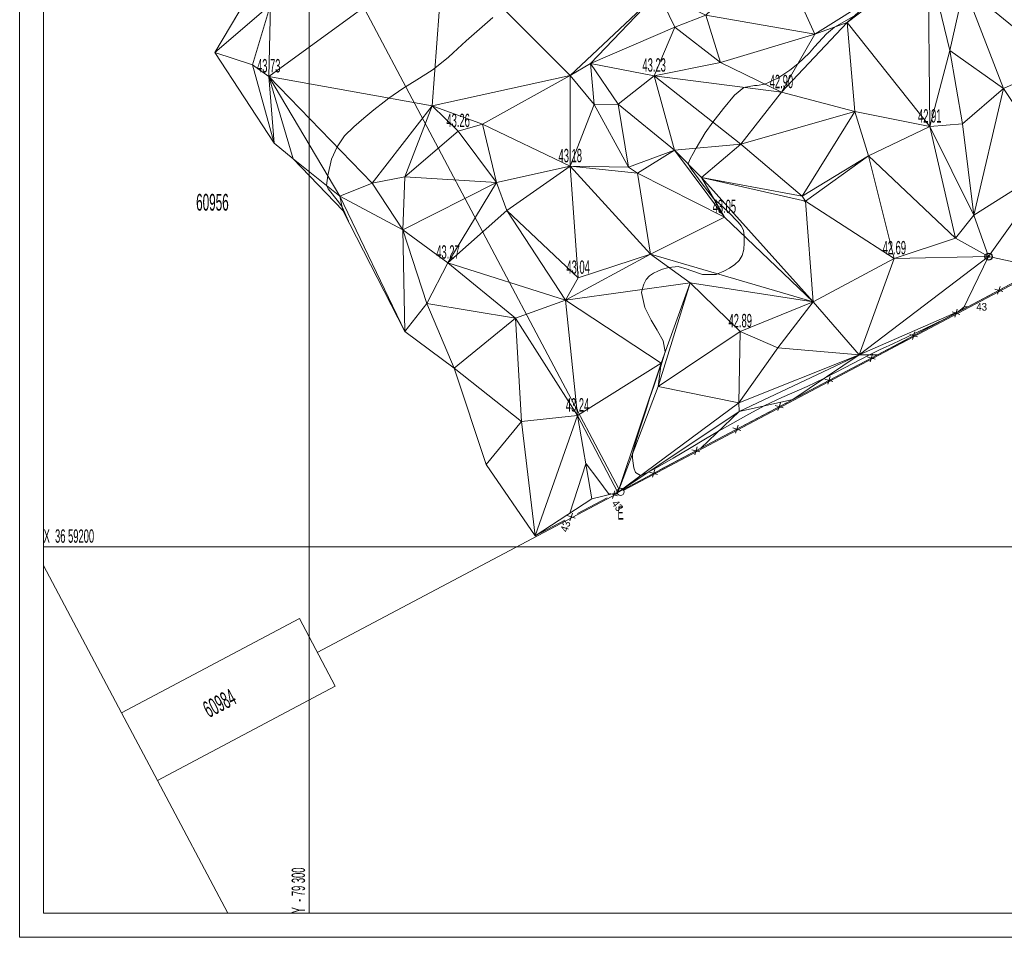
# Model space of a CAD drawing. Extents: x 79270 to 79680, y -3659241 to -3658954.
# Tile 1 of 34: x 79270 to 79373, y -3659241 to -3659145. Entities that reach past the tile are written whole.
import ezdxf
from ezdxf.enums import TextEntityAlignment as Align
from ezdxf.lldxf.tags import DXFTag

# ---------------------------------------------------------------- set-up
doc = ezdxf.new("R2010")
doc.units = 0
for name, color, linetype in [('3dFace', 7, 'Continuous'), ('CAD', 7, 'Continuous'), ('CODE', 7, 'Continuous'), ('ELEVATION', 7, 'Continuous'), ('ERF_LINES', 7, 'Continuous'), ('ERF_TEXT', 7, 'Continuous'), ('FENCE', 7, 'Continuous'), ('GCONTOUR', 7, 'Continuous'), ('GRID', 7, 'Continuous'), ('MCONTOUR', 7, 'Continuous'), ('POLYLINES', 7, 'Continuous'), ('STORM_WATER_MANHOLE', 7, 'Continuous')]:
    doc.layers.add(name, color=color, linetype=linetype)
doc.styles.add('Arial', font='arial.ttf', dxfattribs={"height": 1})
tags = doc.linetypes.add('DOTTED500', pattern=[1.2, 0.7, -0.5]).pattern_tags.tags
tags[6:7] = [DXFTag(74, 4), DXFTag(75, 0), DXFTag(340, '0'), DXFTag(46, 0.0), DXFTag(50, 0.0), DXFTag(44, 0.0), DXFTag(45, 0.0)]
tags[4:5] = [DXFTag(74, 4), DXFTag(75, 0), DXFTag(340, '0'), DXFTag(46, 0.0), DXFTag(50, 0.0), DXFTag(44, 0.0), DXFTag(45, 0.0)]

msp = doc.modelspace()

# ---------------------------------------------------------------- linework, layer by layer
at = {"layer": '3dFace', "color": 142, "linetype": 'Continuous', "lineweight": 0, "transparency": 33554687}
for points in [[(79295.79, -3659150.88, 43.73), (79312.84, -3659153.95, 43.42), (79314.08, -3659137.55, 43.76), (79295.79, -3659150.88, 43.73)], [(79295.79, -3659150.88, 43.73), (79314.08, -3659137.55, 43.76), (79295.96, -3659143.4, 43.71), (79295.79, -3659150.88, 43.73)], [(79312.84, -3659153.95, 43.42), (79327.26, -3659150.77, 43.22), (79314.08, -3659137.55, 43.76), (79312.84, -3659153.95, 43.42)], [(79327.26, -3659150.77, 43.22), (79336.45, -3659142.13, 43.37), (79314.08, -3659137.55, 43.76), (79327.26, -3659150.77, 43.22)], [(79341.44, -3659144.49, 43.33), (79352.81, -3659146.48, 43.1), (79348.79, -3659137.54, 43.4), (79341.44, -3659144.49, 43.33)], [(79348.79, -3659137.54, 43.4), (79352.81, -3659146.48, 43.1), (79359.34, -3659142.36, 43.22), (79348.79, -3659137.54, 43.4)], [(79364.67, -3659138.8, 42.98), (79359.34, -3659142.36, 43.22), (79356.18, -3659145.25, 42.94), (79364.67, -3659138.8, 42.98)], [(79364.82, -3659156.12, 42.91), (79364.67, -3659138.8, 42.98), (79356.18, -3659145.25, 42.94), (79364.82, -3659156.12, 42.91)], [(79364.82, -3659156.12, 42.91), (79366.9, -3659148.17, 42.68), (79364.67, -3659138.8, 42.98), (79364.82, -3659156.12, 42.91)], [(79364.67, -3659138.8, 42.98), (79366.9, -3659148.17, 42.68), (79368.43, -3659141.47, 42.91), (79364.67, -3659138.8, 42.98)], [(79290.15, -3659148.39, 43.72), (79295.96, -3659143.4, 43.71), (79295.07, -3659140.1, 43.81), (79290.15, -3659148.39, 43.72)], [(79368.43, -3659141.47, 42.91), (79378.31, -3659149.55, 42.65), (79376.15, -3659139.8, 42.69), (79368.43, -3659141.47, 42.91)], [(79366.9, -3659148.17, 42.68), (79372.51, -3659152.13, 42.77), (79368.43, -3659141.47, 42.91), (79366.9, -3659148.17, 42.68)], [(79368.43, -3659141.47, 42.91), (79372.51, -3659152.13, 42.77), (79378.31, -3659149.55, 42.65), (79368.43, -3659141.47, 42.91)], [(79327.26, -3659150.77, 43.22), (79329.39, -3659149.52, 43.5), (79336.45, -3659142.13, 43.37), (79327.26, -3659150.77, 43.22)], [(79329.39, -3659149.52, 43.5), (79338.21, -3659145.75, 43.24), (79336.45, -3659142.13, 43.37), (79329.39, -3659149.52, 43.5)], [(79336.45, -3659142.13, 43.37), (79338.21, -3659145.75, 43.24), (79341.44, -3659144.49, 43.33), (79336.45, -3659142.13, 43.37)], [(79352.81, -3659146.48, 43.1), (79356.18, -3659145.25, 42.94), (79359.34, -3659142.36, 43.22), (79352.81, -3659146.48, 43.1)], [(79294.1, -3659149.68, 43.85), (79295.96, -3659143.4, 43.71), (79290.15, -3659148.39, 43.72), (79294.1, -3659149.68, 43.85)], [(79295.79, -3659150.88, 43.73), (79295.96, -3659143.4, 43.71), (79294.1, -3659149.68, 43.85), (79295.79, -3659150.88, 43.73)], [(79341.44, -3659144.49, 43.33), (79338.21, -3659145.75, 43.24), (79342.97, -3659149.42, 43.26), (79341.44, -3659144.49, 43.33)], [(79342.97, -3659149.42, 43.26), (79352.81, -3659146.48, 43.1), (79341.44, -3659144.49, 43.33), (79342.97, -3659149.42, 43.26)], [(79336.04, -3659150.8, 43.23), (79338.21, -3659145.75, 43.24), (79329.39, -3659149.52, 43.5), (79336.04, -3659150.8, 43.23)], [(79336.04, -3659150.8, 43.23), (79342.97, -3659149.42, 43.26), (79338.21, -3659145.75, 43.24), (79336.04, -3659150.8, 43.23)], [(79349.33, -3659152.53, 42.9), (79357, -3659154.55, 42.82), (79356.18, -3659145.25, 42.94), (79349.33, -3659152.53, 42.9)], [(79356.18, -3659145.25, 42.94), (79352.81, -3659146.48, 43.1), (79349.33, -3659152.53, 42.9), (79356.18, -3659145.25, 42.94)], [(79364.82, -3659156.12, 42.91), (79356.18, -3659145.25, 42.94), (79357, -3659154.55, 42.82), (79364.82, -3659156.12, 42.91)], [(79342.97, -3659149.42, 43.26), (79349.33, -3659152.53, 42.9), (79352.81, -3659146.48, 43.1), (79342.97, -3659149.42, 43.26)], [(79296.34, -3659157.86, 43.56), (79294.1, -3659149.68, 43.85), (79290.15, -3659148.39, 43.72), (79296.34, -3659157.86, 43.56)], [(79366.9, -3659148.17, 42.68), (79364.82, -3659156.12, 42.91), (79368.25, -3659155.83, 42.7), (79366.9, -3659148.17, 42.68)], [(79366.9, -3659148.17, 42.68), (79368.25, -3659155.83, 42.7), (79372.51, -3659152.13, 42.77), (79366.9, -3659148.17, 42.68)], [(79296.34, -3659157.86, 43.56), (79295.79, -3659150.88, 43.73), (79294.1, -3659149.68, 43.85), (79296.34, -3659157.86, 43.56)], [(79329.79, -3659153.81, 43.3), (79329.39, -3659149.52, 43.5), (79327.26, -3659150.77, 43.22), (79329.79, -3659153.81, 43.3)], [(79336.04, -3659150.8, 43.23), (79329.39, -3659149.52, 43.5), (79332.28, -3659153.79, 43.19), (79336.04, -3659150.8, 43.23)], [(79332.28, -3659153.79, 43.19), (79329.39, -3659149.52, 43.5), (79329.79, -3659153.81, 43.3), (79332.28, -3659153.79, 43.19)], [(79336.04, -3659150.8, 43.23), (79349.33, -3659152.53, 42.9), (79342.97, -3659149.42, 43.26), (79336.04, -3659150.8, 43.23)], [(79372.51, -3659152.13, 42.77), (79377.8, -3659160.09, 42.55), (79378.31, -3659149.55, 42.65), (79372.51, -3659152.13, 42.77)], [(79295.79, -3659150.88, 43.73), (79296.34, -3659157.86, 43.56), (79298.34, -3659159.5, 43.62), (79295.79, -3659150.88, 43.73)], [(79295.79, -3659150.88, 43.73), (79298.34, -3659159.5, 43.62), (79303.23, -3659163.39, 43.45), (79295.79, -3659150.88, 43.73)], [(79306.6, -3659162.04, 43.38), (79295.79, -3659150.88, 43.73), (79303.23, -3659163.39, 43.45), (79306.6, -3659162.04, 43.38)], [(79306.6, -3659162.04, 43.38), (79312.84, -3659153.95, 43.42), (79295.79, -3659150.88, 43.73), (79306.6, -3659162.04, 43.38)], [(79312.84, -3659153.95, 43.42), (79318.12, -3659155.85, 43.34), (79327.26, -3659150.77, 43.22), (79312.84, -3659153.95, 43.42)], [(79327.26, -3659150.77, 43.22), (79318.12, -3659155.85, 43.34), (79327.28, -3659160.26, 43.18), (79327.26, -3659150.77, 43.22)], [(79327.26, -3659150.77, 43.22), (79327.28, -3659160.26, 43.18), (79329.79, -3659153.81, 43.3), (79327.26, -3659150.77, 43.22)], [(79332.28, -3659153.79, 43.19), (79338.15, -3659158.58, 43.05), (79336.04, -3659150.8, 43.23), (79332.28, -3659153.79, 43.19)], [(79336.04, -3659150.8, 43.23), (79338.15, -3659158.58, 43.05), (79345.09, -3659157.94, 42.89), (79336.04, -3659150.8, 43.23)], [(79336.04, -3659150.8, 43.23), (79345.09, -3659157.94, 42.89), (79349.33, -3659152.53, 42.9), (79336.04, -3659150.8, 43.23)], [(79349.33, -3659152.53, 42.9), (79345.09, -3659157.94, 42.89), (79357, -3659154.55, 42.82), (79349.33, -3659152.53, 42.9)], [(79369.44, -3659165.36, 42.6), (79372.51, -3659152.13, 42.77), (79368.25, -3659155.83, 42.7), (79369.44, -3659165.36, 42.6)], [(79369.44, -3659165.36, 42.6), (79377.8, -3659160.09, 42.55), (79372.51, -3659152.13, 42.77), (79369.44, -3659165.36, 42.6)], [(79312.84, -3659153.95, 43.42), (79306.6, -3659162.04, 43.38), (79310.02, -3659161.36, 43.46), (79312.84, -3659153.95, 43.42)], [(79312.84, -3659153.95, 43.42), (79310.02, -3659161.36, 43.46), (79315.57, -3659156.59, 43.26), (79312.84, -3659153.95, 43.42)], [(79312.84, -3659153.95, 43.42), (79315.57, -3659156.59, 43.26), (79318.12, -3659155.85, 43.34), (79312.84, -3659153.95, 43.42)], [(79329.79, -3659153.81, 43.3), (79327.28, -3659160.26, 43.18), (79333.36, -3659160.36, 43.05), (79329.79, -3659153.81, 43.3)], [(79329.79, -3659153.81, 43.3), (79333.36, -3659160.36, 43.05), (79332.28, -3659153.79, 43.19), (79329.79, -3659153.81, 43.3)], [(79332.28, -3659153.79, 43.19), (79333.36, -3659160.36, 43.05), (79338.15, -3659158.58, 43.05), (79332.28, -3659153.79, 43.19)], [(79357, -3659154.55, 42.82), (79345.09, -3659157.94, 42.89), (79351.5, -3659163.39, 42.81), (79357, -3659154.55, 42.82)], [(79351.5, -3659163.39, 42.81), (79358.44, -3659159.16, 42.87), (79357, -3659154.55, 42.82), (79351.5, -3659163.39, 42.81)], [(79364.82, -3659156.12, 42.91), (79357, -3659154.55, 42.82), (79358.44, -3659159.16, 42.87), (79364.82, -3659156.12, 42.91)], [(79319.57, -3659161.94, 43.24), (79318.12, -3659155.85, 43.34), (79315.57, -3659156.59, 43.26), (79319.57, -3659161.94, 43.24)], [(79319.57, -3659161.94, 43.24), (79327.28, -3659160.26, 43.18), (79318.12, -3659155.85, 43.34), (79319.57, -3659161.94, 43.24)], [(79364.82, -3659156.12, 42.91), (79369.44, -3659165.36, 42.6), (79368.25, -3659155.83, 42.7), (79364.82, -3659156.12, 42.91)], [(79315.57, -3659156.59, 43.26), (79310.02, -3659161.36, 43.46), (79319.57, -3659161.94, 43.24), (79315.57, -3659156.59, 43.26)], [(79358.44, -3659159.16, 42.87), (79367.52, -3659167.78, 42.56), (79364.82, -3659156.12, 42.91), (79358.44, -3659159.16, 42.87)], [(79364.82, -3659156.12, 42.91), (79367.52, -3659167.78, 42.56), (79369.44, -3659165.36, 42.6), (79364.82, -3659156.12, 42.91)], [(79345.09, -3659157.94, 42.89), (79338.15, -3659158.58, 43.05), (79340.98, -3659161.42, 42.95), (79345.09, -3659157.94, 42.89)], [(79340.98, -3659161.42, 42.95), (79351.5, -3659163.39, 42.81), (79345.09, -3659157.94, 42.89), (79340.98, -3659161.42, 42.95)], [(79334.29, -3659160.99, 43.04), (79338.15, -3659158.58, 43.05), (79333.36, -3659160.36, 43.05), (79334.29, -3659160.99, 43.04)], [(79343.37, -3659165.57, 43.05), (79338.15, -3659158.58, 43.05), (79334.29, -3659160.99, 43.04), (79343.37, -3659165.57, 43.05)], [(79343.37, -3659165.57, 43.05), (79340.98, -3659161.42, 42.95), (79338.15, -3659158.58, 43.05), (79343.37, -3659165.57, 43.05)], [(79351.84, -3659163.9, 43), (79358.44, -3659159.16, 42.87), (79351.5, -3659163.39, 42.81), (79351.84, -3659163.9, 43)], [(79351.84, -3659163.9, 43), (79361.12, -3659169.88, 42.69), (79358.44, -3659159.16, 42.87), (79351.84, -3659163.9, 43)], [(79358.44, -3659159.16, 42.87), (79361.12, -3659169.88, 42.69), (79367.52, -3659167.78, 42.56), (79358.44, -3659159.16, 42.87)], [(79303.23, -3659163.39, 43.45), (79298.34, -3659159.5, 43.62), (79303.54, -3659164.88, 43.52), (79303.23, -3659163.39, 43.45)], [(79370.96, -3659169.7, 42.73), (79377.8, -3659160.09, 42.55), (79369.44, -3659165.36, 42.6), (79370.96, -3659169.7, 42.73)], [(79370.96, -3659169.7, 42.73), (79376.45, -3659170.86, 42.79), (79377.8, -3659160.09, 42.55), (79370.96, -3659169.7, 42.73)], [(79320.65, -3659164.89, 43.24), (79327.28, -3659160.26, 43.18), (79319.57, -3659161.94, 43.24), (79320.65, -3659164.89, 43.24)], [(79320.65, -3659164.89, 43.24), (79328.1, -3659171.91, 43.04), (79327.28, -3659160.26, 43.18), (79320.65, -3659164.89, 43.24)], [(79327.28, -3659160.26, 43.18), (79328.1, -3659171.91, 43.04), (79335.65, -3659169.45, 43.11), (79327.28, -3659160.26, 43.18)], [(79335.65, -3659169.45, 43.11), (79334.29, -3659160.99, 43.04), (79327.28, -3659160.26, 43.18), (79335.65, -3659169.45, 43.11)], [(79327.28, -3659160.26, 43.18), (79334.29, -3659160.99, 43.04), (79333.36, -3659160.36, 43.05), (79327.28, -3659160.26, 43.18)], [(79335.65, -3659169.45, 43.11), (79343.37, -3659165.57, 43.05), (79334.29, -3659160.99, 43.04), (79335.65, -3659169.45, 43.11)], [(79309.78, -3659166.9, 43.34), (79306.6, -3659162.04, 43.38), (79303.23, -3659163.39, 43.45), (79309.78, -3659166.9, 43.34)], [(79306.6, -3659162.04, 43.38), (79309.78, -3659166.9, 43.34), (79310.02, -3659161.36, 43.46), (79306.6, -3659162.04, 43.38)], [(79319.57, -3659161.94, 43.24), (79310.02, -3659161.36, 43.46), (79309.78, -3659166.9, 43.34), (79319.57, -3659161.94, 43.24)], [(79319.57, -3659161.94, 43.24), (79309.78, -3659166.9, 43.34), (79314.51, -3659170.33, 43.27), (79319.57, -3659161.94, 43.24)], [(79319.57, -3659161.94, 43.24), (79314.51, -3659170.33, 43.27), (79320.65, -3659164.89, 43.24), (79319.57, -3659161.94, 43.24)], [(79351.5, -3659163.39, 42.81), (79340.98, -3659161.42, 42.95), (79351.84, -3659163.9, 43), (79351.5, -3659163.39, 42.81)], [(79351.84, -3659163.9, 43), (79340.98, -3659161.42, 42.95), (79352.65, -3659174.42, 42.84), (79351.84, -3659163.9, 43)], [(79340.98, -3659161.42, 42.95), (79343.37, -3659165.57, 43.05), (79352.65, -3659174.42, 42.84), (79340.98, -3659161.42, 42.95)], [(79309.78, -3659166.9, 43.34), (79303.23, -3659163.39, 43.45), (79309.99, -3659177.52, 43.33), (79309.78, -3659166.9, 43.34)], [(79309.99, -3659177.52, 43.33), (79303.23, -3659163.39, 43.45), (79303.54, -3659164.88, 43.52), (79309.99, -3659177.52, 43.33)], [(79352.65, -3659174.42, 42.84), (79361.12, -3659169.88, 42.69), (79351.84, -3659163.9, 43), (79352.65, -3659174.42, 42.84)], [(79314.51, -3659170.33, 43.27), (79326.77, -3659174.26, 43.2), (79320.65, -3659164.89, 43.24), (79314.51, -3659170.33, 43.27)], [(79320.65, -3659164.89, 43.24), (79326.77, -3659174.26, 43.2), (79328.1, -3659171.91, 43.04), (79320.65, -3659164.89, 43.24)], [(79343.37, -3659165.57, 43.05), (79335.65, -3659169.45, 43.11), (79352.65, -3659174.42, 42.84), (79343.37, -3659165.57, 43.05)], [(79367.52, -3659167.78, 42.56), (79370.96, -3659169.7, 42.73), (79369.44, -3659165.36, 42.6), (79367.52, -3659167.78, 42.56)], [(79309.99, -3659177.52, 43.33), (79312.3, -3659174.59, 43.23), (79309.78, -3659166.9, 43.34), (79309.99, -3659177.52, 43.33)], [(79314.51, -3659170.33, 43.27), (79309.78, -3659166.9, 43.34), (79312.3, -3659174.59, 43.23), (79314.51, -3659170.33, 43.27)], [(79361.12, -3659169.88, 42.69), (79370.96, -3659169.7, 42.73), (79367.52, -3659167.78, 42.56), (79361.12, -3659169.88, 42.69)], [(79326.77, -3659174.26, 43.2), (79339.81, -3659172.44, 42.87), (79335.65, -3659169.45, 43.11), (79326.77, -3659174.26, 43.2)], [(79326.77, -3659174.26, 43.2), (79335.65, -3659169.45, 43.11), (79328.1, -3659171.91, 43.04), (79326.77, -3659174.26, 43.2)], [(79339.81, -3659172.44, 42.87), (79352.65, -3659174.42, 42.84), (79335.65, -3659169.45, 43.11), (79339.81, -3659172.44, 42.87)], [(79312.3, -3659174.59, 43.23), (79321.55, -3659176.13, 43.17), (79314.51, -3659170.33, 43.27), (79312.3, -3659174.59, 43.23)], [(79314.51, -3659170.33, 43.27), (79321.55, -3659176.13, 43.17), (79326.77, -3659174.26, 43.2), (79314.51, -3659170.33, 43.27)], [(79352.65, -3659174.42, 42.84), (79357.46, -3659179.96, 42.68), (79361.12, -3659169.88, 42.69), (79352.65, -3659174.42, 42.84)], [(79361.12, -3659169.88, 42.69), (79357.46, -3659179.96, 42.68), (79370.96, -3659169.7, 42.73), (79361.12, -3659169.88, 42.69)], [(79357.46, -3659179.96, 42.68), (79368.29, -3659175.22, 43.01), (79370.96, -3659169.7, 42.73), (79357.46, -3659179.96, 42.68)], [(79370.96, -3659169.7, 42.73), (79368.29, -3659175.22, 43.01), (79376.45, -3659170.86, 42.79), (79370.96, -3659169.7, 42.73)], [(79339.81, -3659172.44, 42.87), (79326.77, -3659174.26, 43.2), (79336.76, -3659180.82, 43.02), (79339.81, -3659172.44, 42.87)], [(79336.47, -3659183.25, 42.85), (79345.03, -3659177.5, 42.89), (79339.81, -3659172.44, 42.87), (79336.47, -3659183.25, 42.85)], [(79336.76, -3659180.82, 43.02), (79336.47, -3659183.25, 42.85), (79339.81, -3659172.44, 42.87), (79336.76, -3659180.82, 43.02)], [(79352.65, -3659174.42, 42.84), (79339.81, -3659172.44, 42.87), (79345.03, -3659177.5, 42.89), (79352.65, -3659174.42, 42.84)], [(79315.15, -3659181.35, 43.27), (79312.3, -3659174.59, 43.23), (79309.99, -3659177.52, 43.33), (79315.15, -3659181.35, 43.27)], [(79315.15, -3659181.35, 43.27), (79321.55, -3659176.13, 43.17), (79312.3, -3659174.59, 43.23), (79315.15, -3659181.35, 43.27)], [(79321.55, -3659176.13, 43.17), (79328.04, -3659186.3, 43.24), (79326.77, -3659174.26, 43.2), (79321.55, -3659176.13, 43.17)], [(79328.04, -3659186.3, 43.24), (79336.76, -3659180.82, 43.02), (79326.77, -3659174.26, 43.2), (79328.04, -3659186.3, 43.24)], [(79352.65, -3659174.42, 42.84), (79345.03, -3659177.5, 42.89), (79348.94, -3659179.21, 42.76), (79352.65, -3659174.42, 42.84)], [(79352.65, -3659174.42, 42.84), (79348.94, -3659179.21, 42.76), (79357.46, -3659179.96, 42.68), (79352.65, -3659174.42, 42.84)], [(79357.46, -3659179.96, 42.68), (79359.38, -3659179.94, 43.26), (79368.29, -3659175.22, 43.01), (79357.46, -3659179.96, 42.68)], [(79315.15, -3659181.35, 43.27), (79322.18, -3659186.93, 43), (79321.55, -3659176.13, 43.17), (79315.15, -3659181.35, 43.27)], [(79321.55, -3659176.13, 43.17), (79322.18, -3659186.93, 43), (79328.04, -3659186.3, 43.24), (79321.55, -3659176.13, 43.17)], [(79336.47, -3659183.25, 42.85), (79344.88, -3659184.97, 42.63), (79345.03, -3659177.5, 42.89), (79336.47, -3659183.25, 42.85)], [(79345.03, -3659177.5, 42.89), (79344.88, -3659184.97, 42.63), (79348.94, -3659179.21, 42.76), (79345.03, -3659177.5, 42.89)], [(79357.46, -3659179.96, 42.68), (79348.94, -3659179.21, 42.76), (79344.88, -3659184.97, 42.63), (79357.46, -3659179.96, 42.68)], [(79357.46, -3659179.96, 42.68), (79344.88, -3659184.97, 42.63), (79344.9, -3659185.86, 42.74), (79357.46, -3659179.96, 42.68)], [(79357.46, -3659179.96, 42.68), (79344.9, -3659185.86, 42.74), (79350.53, -3659184.61, 43.28), (79357.46, -3659179.96, 42.68)], [(79357.46, -3659179.96, 42.68), (79350.53, -3659184.61, 43.28), (79359.38, -3659179.94, 43.26), (79357.46, -3659179.96, 42.68)], [(79318.51, -3659191.41, 43.22), (79322.18, -3659186.93, 43), (79315.15, -3659181.35, 43.27), (79318.51, -3659191.41, 43.22)], [(79332.23, -3659194.33, 43.09), (79336.76, -3659180.82, 43.02), (79328.04, -3659186.3, 43.24), (79332.23, -3659194.33, 43.09)], [(79336.47, -3659183.25, 42.85), (79336.76, -3659180.82, 43.02), (79332.23, -3659194.33, 43.09), (79336.47, -3659183.25, 42.85)], [(79344.88, -3659184.97, 42.63), (79336.47, -3659183.25, 42.85), (79332.23, -3659194.33, 43.09), (79344.88, -3659184.97, 42.63)], [(79350.53, -3659184.61, 43.28), (79344.9, -3659185.86, 42.74), (79340.92, -3659189.7, 43.22), (79350.53, -3659184.61, 43.28)], [(79344.9, -3659185.86, 42.74), (79344.88, -3659184.97, 42.63), (79332.23, -3659194.33, 43.09), (79344.9, -3659185.86, 42.74)], [(79340.92, -3659189.7, 43.22), (79344.9, -3659185.86, 42.74), (79332.23, -3659194.33, 43.09), (79340.92, -3659189.7, 43.22)], [(79328.04, -3659186.3, 43.24), (79322.18, -3659186.93, 43), (79323.62, -3659198.86, 43.27), (79328.04, -3659186.3, 43.24)], [(79329.54, -3659194.99, 42.83), (79328.04, -3659186.3, 43.24), (79323.62, -3659198.86, 43.27), (79329.54, -3659194.99, 42.83)], [(79332.23, -3659194.33, 43.09), (79328.04, -3659186.3, 43.24), (79329.54, -3659194.99, 42.83), (79332.23, -3659194.33, 43.09)], [(79323.62, -3659198.86, 43.27), (79322.18, -3659186.93, 43), (79318.51, -3659191.41, 43.22), (79323.62, -3659198.86, 43.27)]]:
    msp.add_3dface(points, dxfattribs=at)
at = {"layer": 'CAD', "color": 8, "linetype": 'Continuous', "lineweight": 9, "transparency": 33554687}
for p, q in [((79269.78, -3658953.78), (79269.78, -3659240.78, 27.53)), ((79272.28, -3658956.28), (79272.28, -3659238.28, 27.53)), ((79556.78, -3659238.28), (79272.28, -3659238.28, 27.53)), ((79269.78, -3659240.78), (79680.28, -3659240.78, 27.53))]:
    msp.add_line(p, q, dxfattribs=at)
at = {"layer": 'ERF_LINES', "color": 9, "linetype": 'Continuous', "lineweight": 9, "transparency": 33554687}
for p, q in [((79332.36, -3659193.94), (79291.69, -3659117.15)), ((79332.86, -3659194.1), (79420.57, -3659147.65))]:
    msp.add_line(p, q, dxfattribs=at)
at = {"layer": 'ERF_LINES', "color": 9, "linetype": 'DOTTED500', "lineweight": 9, "transparency": 33554687}
for p, q in [((79300.86, -3659211.04), (79332.2, -3659194.45)), ((79272.28, -3659201.94), (79280.43, -3659217.33)), ((79298.99, -3659207.5), (79280.43, -3659217.33)), ((79298.99, -3659207.5), (79302.74, -3659214.57)), ((79302.74, -3659214.57), (79284.18, -3659224.4)), ((79284.18, -3659224.4), (79280.43, -3659217.33)), ((79291.53, -3659238.28), (79284.18, -3659224.4))]:
    msp.add_line(p, q, dxfattribs=at)
at = {"layer": 'ERF_LINES', "color": 9, "linetype": 'Continuous', "lineweight": 9, "transparency": 33554687}
msp.add_circle((79332.53, -3659194.27), 0.375, dxfattribs=at)
at = {"layer": 'FENCE', "color": 1, "linetype": 'Continuous', "lineweight": 9, "transparency": 33554687}
for p, q in [((79371.63, -3659173.1, 42.81), (79372.44, -3659173.34, 42.91)), ((79371.91, -3659173.63, 42.81), (79372.16, -3659172.81, 42.91)), ((79368.29, -3659175.22, 42.83), (79371.38, -3659173.57, 42.91)), ((79367.15, -3659175.48, 42.93), (79367.96, -3659175.73, 43.16)), ((79367.43, -3659176.01, 42.93), (79367.68, -3659175.2, 43.16)), ((79368.22, -3659175.26, 42.83), (79368.29, -3659175.22, 43.16)), ((79363.8, -3659177.6, 42.95), (79366.9, -3659175.96, 43.16)), ((79363.01, -3659178.35, 43.05), (79363.26, -3659177.54, 43.16)), ((79359.38, -3659179.94, 43.07), (79362.48, -3659178.3, 43.16)), ((79362.73, -3659177.82, 43.05), (79363.54, -3659178.07, 43.16)), ((79354.95, -3659182.28, 43.16), (79358.05, -3659180.64, 43.18)), ((79358.3, -3659180.17, 43.16), (79359.12, -3659180.42, 43.18)), ((79358.58, -3659180.7, 43.16), (79358.84, -3659179.89, 43.18)), ((79359.37, -3659179.94, 43.15), (79359.38, -3659179.94, 43.18)), ((79353.88, -3659182.5, 43.17), (79354.69, -3659182.75, 43.18)), ((79354.16, -3659183.03, 43.17), (79354.41, -3659182.22, 43.18)), ((79350.53, -3659184.61, 43.17), (79353.63, -3659182.98, 43.18)), ((79349.76, -3659185.02, 43.19), (79350.53, -3659184.61, 43.12)), ((79345.34, -3659187.36, 43.17), (79348.43, -3659185.73, 43.12)), ((79348.69, -3659185.25, 43.17), (79349.5, -3659185.5, 43.12)), ((79348.97, -3659185.78, 43.17), (79349.22, -3659184.97, 43.12)), ((79344.27, -3659187.59, 43.15), (79345.08, -3659187.84, 43.12)), ((79344.55, -3659188.12, 43.15), (79344.8, -3659187.31, 43.12)), ((79340.92, -3659189.7, 43.14), (79344.01, -3659188.06, 43.12)), ((79339.99, -3659189.86, 43.11), (79340.8, -3659190.1, 42.98)), ((79340.27, -3659190.39, 43.11), (79340.52, -3659189.57, 42.98)), ((79340.39, -3659189.98, 43.13), (79340.92, -3659189.7, 42.98)), ((79336.64, -3659191.98, 43.1), (79339.73, -3659190.33, 42.98)), ((79335.86, -3659192.74, 43.04), (79336.1, -3659191.92, 42.98)), ((79332.23, -3659194.33, 43.03), (79335.32, -3659192.68, 42.98)), ((79335.57, -3659192.21, 43.04), (79336.39, -3659192.45, 42.98)), ((79328.04, -3659196.53, 43.01), (79331.14, -3659194.9, 43.17)), ((79331.4, -3659194.43, 42.99), (79332.21, -3659194.68, 43.17)), ((79331.68, -3659194.96, 42.99), (79331.93, -3659194.15, 43.17)), ((79331.8, -3659194.55, 42.98), (79332.23, -3659194.33, 43.17)), ((79326.97, -3659196.75, 43.09), (79327.78, -3659197.01, 43.17)), ((79327.25, -3659197.29, 43.09), (79327.5, -3659196.48, 43.17)), ((79323.62, -3659198.86, 43.1), (79326.71, -3659197.23, 43.17))]:
    msp.add_line(p, q, dxfattribs=at)
at = {"layer": 'GCONTOUR', "color": 9, "linetype": 'Continuous', "lineweight": 9, "transparency": 33554687}
for p, q in [((79317.79, -3659145.93, 43.5), (79319.2, -3659144.74, 43.5)), ((79316.4, -3659147.17, 43.5), (79317.79, -3659145.93, 43.5)), ((79315.04, -3659148.43, 43.5), (79316.4, -3659147.17, 43.5)), ((79313.14, -3659150.01, 43.5), (79314.58, -3659148.85, 43.5)), ((79314.58, -3659148.85, 43.5), (79315.04, -3659148.43, 43.5)), ((79311.25, -3659151.23, 43.5), (79312.86, -3659150.21, 43.5)), ((79312.86, -3659150.21, 43.5), (79313.14, -3659150.01, 43.5)), ((79309.78, -3659152.13, 43.5), (79311.25, -3659151.23, 43.5)), ((79308.32, -3659153.14, 43.5), (79309.78, -3659152.13, 43.5)), ((79306.76, -3659154.37, 43.5), (79307.83, -3659153.52, 43.5)), ((79307.83, -3659153.52, 43.5), (79308.32, -3659153.14, 43.5)), ((79305.71, -3659155.24, 43.5), (79306.76, -3659154.37, 43.5)), ((79304.69, -3659156.14, 43.5), (79305.71, -3659155.24, 43.5)), ((79302.92, -3659158.23, 43.5), (79303.71, -3659157.09, 43.5)), ((79303.71, -3659157.09, 43.5), (79304.69, -3659156.14, 43.5)), ((79302.36, -3659159.53, 43.5), (79302.92, -3659158.23, 43.5)), ((79301.95, -3659161.23, 43.5), (79302.36, -3659159.53, 43.5)), ((79301.83, -3659162.28, 43.5), (79301.95, -3659161.24, 43.5)), ((79301.95, -3659161.24, 43.5), (79301.95, -3659161.23, 43.5)), ((79302.01, -3659162.63, 43.5), (79301.83, -3659162.28, 43.5)), ((79303.08, -3659163.98, 43.5), (79302.01, -3659162.63, 43.5)), ((79303.46, -3659164.49, 43.5), (79303.08, -3659163.98, 43.5)), ((79304.11, -3659166.01, 43.5), (79303.46, -3659164.49, 43.5))]:
    msp.add_line(p, q, dxfattribs=at)
at = {"layer": 'GRID', "color": 142, "linetype": 'Continuous', "lineweight": 9, "transparency": 33554687}
for p, q in [((79300, -3659238.28), (79300, -3658956.28)), ((79272.28, -3659200), (79556.78, -3659200))]:
    msp.add_line(p, q, dxfattribs=at)
at = {"layer": 'MCONTOUR', "color": 9, "linetype": 'Continuous', "lineweight": 9, "transparency": 33554687}
for p, q in [((79354.87, -3659145.73, 43), (79356.89, -3659144.59, 43)), ((79354.04, -3659146.44, 43), (79354.87, -3659145.73, 43)), ((79352.8, -3659147.8, 43), (79354.04, -3659146.44, 43)), ((79352.27, -3659148.4, 43), (79352.8, -3659147.8, 43)), ((79351.03, -3659149.57, 43), (79352.27, -3659148.4, 43)), ((79350.2, -3659150.21, 43), (79351.03, -3659149.57, 43)), ((79348.97, -3659151.06, 43), (79350.2, -3659150.21, 43)), ((79345.42, -3659152.02, 43), (79346.53, -3659151.81, 43)), ((79346.53, -3659151.81, 43), (79346.8, -3659151.81, 43)), ((79346.8, -3659151.81, 43), (79347.59, -3659151.68, 43)), ((79347.59, -3659151.68, 43), (79348.97, -3659151.06, 43)), ((79343.28, -3659154.22, 43), (79344.43, -3659152.83, 43)), ((79344.43, -3659152.83, 43), (79345.42, -3659152.02, 43)), ((79342.18, -3659155.65, 43), (79343.28, -3659154.22, 43)), ((79341.38, -3659156.77, 43), (79342.18, -3659155.65, 43)), ((79340.43, -3659158.37, 43), (79341.38, -3659156.77, 43)), ((79339.81, -3659159.47, 43), (79340.1, -3659158.94, 43)), ((79340.1, -3659158.94, 43), (79340.4, -3659158.42, 43)), ((79340.4, -3659158.42, 43), (79340.43, -3659158.37, 43)), ((79339.59, -3659160.02, 43), (79339.81, -3659159.47, 43)), ((79339.89, -3659160.54, 43), (79339.59, -3659160.02, 43)), ((79341.06, -3659162.09, 43), (79339.89, -3659160.54, 43)), ((79342.25, -3659163.62, 43), (79341.06, -3659162.09, 43)), ((79342.36, -3659163.76, 43), (79342.25, -3659163.62, 43)), ((79342.64, -3659164, 43), (79342.36, -3659163.76, 43)), ((79343.02, -3659164.34, 43), (79342.64, -3659164, 43)), ((79351.84, -3659163.9, 43), (79351.63, -3659163.86, 43)), ((79351.63, -3659163.86, 43), (79351.85, -3659163.97, 43)), ((79351.89, -3659163.87, 43), (79351.84, -3659163.9, 43)), ((79351.85, -3659163.97, 43), (79351.87, -3659163.92, 43)), ((79351.87, -3659163.92, 43), (79351.89, -3659163.87, 43)), ((79343.39, -3659164.68, 43), (79343.02, -3659164.34, 43)), ((79343.76, -3659165.02, 43), (79343.39, -3659164.68, 43)), ((79344.12, -3659165.38, 43), (79343.76, -3659165.02, 43)), ((79344.47, -3659165.74, 43), (79344.12, -3659165.38, 43)), ((79344.81, -3659166.11, 43), (79344.47, -3659165.74, 43)), ((79345.13, -3659166.49, 43), (79344.81, -3659166.11, 43)), ((79345.37, -3659166.94, 43), (79345.13, -3659166.49, 43)), ((79345.43, -3659167.53, 43), (79345.37, -3659166.94, 43)), ((79345.4, -3659168.95, 43), (79345.45, -3659168.24, 43)), ((79345.45, -3659168.24, 43), (79345.43, -3659167.53, 43)), ((79345.23, -3659169.57, 43), (79345.4, -3659168.95, 43)), ((79344.46, -3659170.52, 43), (79344.9, -3659170.09, 43)), ((79344.9, -3659170.09, 43), (79345.23, -3659169.57, 43)), ((79335.54, -3659171.7, 43), (79335.96, -3659171.43, 43)), ((79335.96, -3659171.43, 43), (79336.42, -3659171.21, 43)), ((79336.42, -3659171.21, 43), (79336.92, -3659171.02, 43)), ((79336.92, -3659171.02, 43), (79337.44, -3659170.87, 43)), ((79337.44, -3659170.87, 43), (79337.57, -3659170.83, 43)), ((79337.57, -3659170.83, 43), (79338.55, -3659170.74, 43)), ((79338.55, -3659170.74, 43), (79339.47, -3659171.01, 43)), ((79339.47, -3659171.01, 43), (79339.76, -3659171.12, 43)), ((79339.76, -3659171.12, 43), (79341.1, -3659171.58, 43)), ((79342.5, -3659171.57, 43), (79342.66, -3659171.5, 43)), ((79342.66, -3659171.5, 43), (79343.31, -3659171.21, 43)), ((79343.31, -3659171.21, 43), (79343.92, -3659170.89, 43)), ((79343.92, -3659170.89, 43), (79344.46, -3659170.52, 43)), ((79334.95, -3659172.56, 43), (79335.19, -3659172.07, 43)), ((79335.19, -3659172.07, 43), (79335.54, -3659171.7, 43)), ((79341.1, -3659171.58, 43), (79342.5, -3659171.57, 43)), ((79334.71, -3659173.45, 43), (79334.78, -3659173.14, 43)), ((79335.08, -3659175.01, 43), (79334.71, -3659173.45, 43)), ((79334.78, -3659173.14, 43), (79334.95, -3659172.56, 43)), ((79335.72, -3659176.35, 43), (79335.08, -3659175.01, 43)), ((79367.83, -3659175.42, 43), (79366.43, -3659176.18, 43)), ((79368.42, -3659174.95, 43), (79367.83, -3659175.42, 43)), ((79368.8, -3659174.95, 43), (79368.42, -3659174.95, 43)), ((79336.35, -3659177.38, 43), (79335.72, -3659176.35, 43)), ((79366.43, -3659176.18, 43), (79364.26, -3659177.23, 43)), ((79336.4, -3659177.46, 43), (79336.35, -3659177.38, 43)), ((79336.99, -3659178.48, 43), (79336.4, -3659177.46, 43)), ((79364.26, -3659177.23, 43), (79362.43, -3659178.11, 43)), ((79337.19, -3659179.64, 43), (79336.99, -3659178.48, 43)), ((79362.43, -3659178.11, 43), (79360.98, -3659178.79, 43)), ((79336.73, -3659181.12, 43), (79337.19, -3659179.64, 43)), ((79359.64, -3659179.4, 43), (79358.52, -3659179.95, 43)), ((79359.9, -3659179.29, 43), (79359.64, -3659179.4, 43)), ((79360.98, -3659178.79, 43), (79359.9, -3659179.29, 43)), ((79358.52, -3659179.95, 43), (79356.8, -3659180.85, 43)), ((79336.32, -3659182.28, 43), (79336.54, -3659181.63, 43)), ((79336.54, -3659181.63, 43), (79336.68, -3659181.27, 43)), ((79336.68, -3659181.27, 43), (79336.69, -3659181.23, 43)), ((79336.69, -3659181.23, 43), (79336.73, -3659181.12, 43)), ((79355.06, -3659181.78, 43), (79353.77, -3659182.44, 43)), ((79356.8, -3659180.85, 43), (79355.06, -3659181.78, 43)), ((79336.01, -3659183.21, 43), (79336.32, -3659182.28, 43)), ((79353.77, -3659182.44, 43), (79352.02, -3659183.25, 43)), ((79353.77, -3659182.44, 43), (79353.77, -3659182.44, 43)), ((79335.6, -3659184.42, 43), (79336.01, -3659183.21, 43)), ((79352.02, -3659183.25, 43), (79349.38, -3659184.42, 43)), ((79335.12, -3659185.91, 43), (79335.6, -3659184.42, 43)), ((79349.38, -3659184.42, 43), (79347.61, -3659185.26, 43)), ((79347.61, -3659185.26, 43), (79345.92, -3659186.15, 43)), ((79322.17, -3659186.81, 43), (79322.13, -3659186.89, 43)), ((79322.13, -3659186.89, 43), (79322.15, -3659186.97, 43)), ((79322.23, -3659186.93, 43), (79322.17, -3659186.81, 43)), ((79322.19, -3659187.02, 43), (79322.23, -3659186.93, 43)), ((79334.54, -3659187.69, 43), (79335.12, -3659185.91, 43)), ((79345.92, -3659186.15, 43), (79344.25, -3659187.08, 43)), ((79322.15, -3659186.97, 43), (79322.19, -3659187.02, 43)), ((79333.97, -3659189.49, 43), (79334.54, -3659187.69, 43)), ((79342.76, -3659187.92, 43), (79341.4, -3659188.72, 43)), ((79344.25, -3659187.08, 43), (79342.76, -3659187.92, 43)), ((79341.4, -3659188.72, 43), (79339.72, -3659189.73, 43)), ((79333.78, -3659190.27, 43), (79333.97, -3659189.49, 43)), ((79339.72, -3659189.73, 43), (79338.04, -3659190.73, 43)), ((79333.79, -3659190.73, 43), (79333.78, -3659190.27, 43)), ((79333.83, -3659191.25, 43), (79333.79, -3659190.73, 43)), ((79338.04, -3659190.73, 43), (79336.4, -3659191.69, 43)), ((79328.91, -3659191.32, 43), (79327.23, -3659196.5, 43)), ((79328.93, -3659191.35, 43), (79328.91, -3659191.32, 43)), ((79330.15, -3659192.94, 43), (79328.93, -3659191.35, 43)), ((79333.92, -3659191.75, 43), (79333.83, -3659191.25, 43)), ((79334.08, -3659192.23, 43), (79333.92, -3659191.75, 43)), ((79336.4, -3659191.69, 43), (79335.41, -3659192.21, 43)), ((79331.34, -3659194.54, 43), (79330.15, -3659192.94, 43)), ((79334.61, -3659192.56, 43), (79334.08, -3659192.23, 43)), ((79335.36, -3659192.24, 43), (79334.61, -3659192.56, 43)), ((79335.41, -3659192.21, 43), (79335.36, -3659192.24, 43))]:
    msp.add_line(p, q, dxfattribs=at)
at = {"layer": 'POLYLINES', "color": 151, "linetype": 'Continuous', "lineweight": 9, "transparency": 33554687}
for p, q in [((79295.07, -3659140.1, 43.81), (79290.15, -3659148.39, 43.72)), ((79295.07, -3659140.1, 43.81), (79290.15, -3659148.39, 43.72)), ((79295.07, -3659140.1, 43.81), (79290.15, -3659148.39, 43.72)), ((79290.15, -3659148.39, 43.72), (79296.34, -3659157.86, 43.56)), ((79290.15, -3659148.39, 43.72), (79296.34, -3659157.86, 43.56)), ((79290.15, -3659148.39, 43.72), (79296.34, -3659157.86, 43.56)), ((79296.34, -3659157.86, 43.56), (79298.34, -3659159.5, 43.62)), ((79296.34, -3659157.86, 43.56), (79298.34, -3659159.5, 43.62)), ((79296.34, -3659157.86, 43.56), (79298.34, -3659159.5, 43.62)), ((79298.34, -3659159.5, 43.62), (79303.54, -3659164.88, 43.52)), ((79298.34, -3659159.5, 43.62), (79303.54, -3659164.88, 43.52)), ((79298.34, -3659159.5, 43.62), (79303.54, -3659164.88, 43.52)), ((79303.54, -3659164.88, 43.52), (79309.99, -3659177.52, 43.33)), ((79303.54, -3659164.88, 43.52), (79309.99, -3659177.52, 43.33)), ((79303.54, -3659164.88, 43.52), (79309.99, -3659177.52, 43.33)), ((79368.29, -3659175.22, 43.01), (79376.45, -3659170.86, 42.79)), ((79368.29, -3659175.22, 43.01), (79376.45, -3659170.86, 42.79)), ((79368.29, -3659175.22, 43.01), (79376.45, -3659170.86, 42.79)), ((79359.38, -3659179.94, 43.26), (79368.29, -3659175.22, 43.01)), ((79359.38, -3659179.94, 43.26), (79368.29, -3659175.22, 43.01)), ((79359.38, -3659179.94, 43.26), (79368.29, -3659175.22, 43.01)), ((79309.99, -3659177.52, 43.33), (79315.15, -3659181.35, 43.27)), ((79309.99, -3659177.52, 43.33), (79315.15, -3659181.35, 43.27)), ((79309.99, -3659177.52, 43.33), (79315.15, -3659181.35, 43.27)), ((79350.53, -3659184.61, 43.28), (79359.38, -3659179.94, 43.26)), ((79350.53, -3659184.61, 43.28), (79359.38, -3659179.94, 43.26)), ((79350.53, -3659184.61, 43.28), (79359.38, -3659179.94, 43.26)), ((79315.15, -3659181.35, 43.27), (79318.51, -3659191.41, 43.22)), ((79315.15, -3659181.35, 43.27), (79318.51, -3659191.41, 43.22)), ((79315.15, -3659181.35, 43.27), (79318.51, -3659191.41, 43.22)), ((79340.92, -3659189.7, 43.22), (79350.53, -3659184.61, 43.28)), ((79340.92, -3659189.7, 43.22), (79350.53, -3659184.61, 43.28)), ((79340.92, -3659189.7, 43.22), (79350.53, -3659184.61, 43.28)), ((79332.23, -3659194.33, 43.09), (79340.92, -3659189.7, 43.22)), ((79332.23, -3659194.33, 43.09), (79340.92, -3659189.7, 43.22)), ((79332.23, -3659194.33, 43.09), (79340.92, -3659189.7, 43.22)), ((79318.51, -3659191.41, 43.22), (79323.62, -3659198.86, 43.27)), ((79318.51, -3659191.41, 43.22), (79323.62, -3659198.86, 43.27)), ((79318.51, -3659191.41, 43.22), (79323.62, -3659198.86, 43.27)), ((79323.62, -3659198.86, 43.27), (79329.54, -3659194.99, 42.83)), ((79323.62, -3659198.86, 43.27), (79329.54, -3659194.99, 42.83)), ((79323.62, -3659198.86, 43.27), (79329.54, -3659194.99, 42.83)), ((79329.54, -3659194.99, 42.83), (79332.23, -3659194.33, 43.09)), ((79329.54, -3659194.99, 42.83), (79332.23, -3659194.33, 43.09)), ((79329.54, -3659194.99, 42.83), (79332.23, -3659194.33, 43.09))]:
    msp.add_line(p, q, dxfattribs=at)
at = {"layer": 'POLYLINES', "color": 18, "linetype": 'Continuous', "lineweight": 9, "transparency": 33554687}
for p, q in [((79295.07, -3659140.1, 43.81), (79290.15, -3659148.39, 43.72)), ((79290.15, -3659148.39, 43.72), (79296.34, -3659157.86, 43.56)), ((79296.34, -3659157.86, 43.56), (79298.34, -3659159.5, 43.62)), ((79298.34, -3659159.5, 43.62), (79303.54, -3659164.88, 43.52)), ((79303.54, -3659164.88, 43.52), (79309.99, -3659177.52, 43.33)), ((79368.29, -3659175.22, 43.01), (79376.45, -3659170.86, 42.79)), ((79359.38, -3659179.94, 43.26), (79368.29, -3659175.22, 43.01)), ((79309.99, -3659177.52, 43.33), (79315.15, -3659181.35, 43.27)), ((79350.53, -3659184.61, 43.28), (79359.38, -3659179.94, 43.26)), ((79315.15, -3659181.35, 43.27), (79318.51, -3659191.41, 43.22)), ((79340.92, -3659189.7, 43.22), (79350.53, -3659184.61, 43.28)), ((79332.23, -3659194.33, 43.09), (79340.92, -3659189.7, 43.22)), ((79318.51, -3659191.41, 43.22), (79323.62, -3659198.86, 43.27)), ((79323.62, -3659198.86, 43.27), (79329.54, -3659194.99, 42.83)), ((79329.54, -3659194.99, 42.83), (79332.23, -3659194.33, 43.09))]:
    msp.add_line(p, q, dxfattribs=at)
at = {"layer": 'STORM_WATER_MANHOLE', "color": 152, "linetype": 'Continuous', "lineweight": 30, "transparency": 33554687}
msp.add_circle((79370.96, -3659169.7, 44.76), 0.375, dxfattribs=at)

# ---------------------------------------------------------------- texts
at = {"layer": 'CODE', "color": 8, "transparency": 33554687, "style": 'Arial', "width": 0.5}
msp.add_text('SWMH', height=0.2, dxfattribs=at).set_placement((79370.93, -3659169.74, 42.73), align=Align.MIDDLE_CENTER)
msp.add_text('E', height=1.4, dxfattribs=at).set_placement((79332.53, -3659197.58, 44.5), align=Align.BOTTOM_CENTER)
at = {"layer": 'ELEVATION', "color": 8, "transparency": 33554687, "style": 'Arial', "width": 0.5}
for s, p in [('43.73', (79295.79, -3659150.88, 43.73)), ('43.23', (79336.04, -3659150.8, 43.23)), ('42.90', (79349.33, -3659152.53, 42.9)), ('43.26', (79315.57, -3659156.59, 43.26)), ('42.91', (79364.82, -3659156.12, 42.91)), ('43.18', (79327.28, -3659160.26, 43.18)), ('43.05', (79343.37, -3659165.57, 43.04)), ('42.69', (79361.12, -3659169.88, 42.69)), ('43.27', (79314.51, -3659170.33, 43.27)), ('43.04', (79328.1, -3659171.91, 43.04)), ('42.89', (79345.03, -3659177.5, 42.89)), ('43.24', (79328.04, -3659186.3, 43.24))]:
    msp.add_text(s, height=1.4, dxfattribs=at).set_placement(p, align=Align.BOTTOM_CENTER)
at = {"layer": 'ERF_TEXT', "color": 18, "transparency": 33554687, "style": 'Arial', "width": 0.5}
msp.add_text('60956', height=1.751, dxfattribs=at).set_placement((79289.91, -3659165.42, 44.5), align=Align.BOTTOM_CENTER)
msp.add_text('60984', height=1.751, rotation=27.9029, dxfattribs=at).set_placement((79291.3, -3659217.57, 44.5), align=Align.BOTTOM_CENTER)
at = {"layer": 'GRID', "color": 8, "transparency": 33554687, "style": 'Arial', "width": 0.5}
msp.add_text('X  36 59200', height=1.4, dxfattribs=at).set_placement((79272.28, -3659200, 44.5), align=Align.BOTTOM_LEFT)
msp.add_text('Y  - 79 300', height=1.4, rotation=90, dxfattribs=at).set_placement((79300, -3659238.28, 44.5), align=Align.BOTTOM_LEFT)
at = {"layer": 'MCONTOUR', "color": 9, "transparency": 33554687, "style": 'Arial', "width": 0.9}
for rotation, p in [(0.5251, (79370.24, -3659174.94, 44.5)), (306.8086, (79332.21, -3659195.7, 44.5)), (72.0526, (79326.78, -3659197.87, 44.5))]:
    msp.add_text('43', height=0.8, rotation=rotation, dxfattribs=at).set_placement(p, align=Align.MIDDLE_CENTER)

doc.saveas('drawing.dxf')
